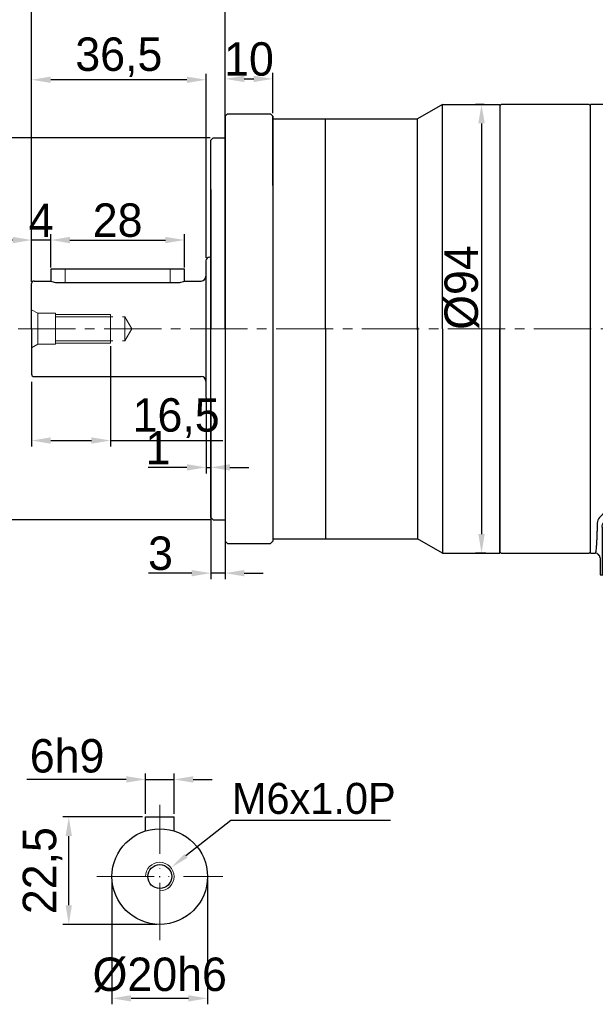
# Model space of a CAD drawing. Header units: millimetres. Extents: x 9533 to 10255, y -112 to 398.
# Tile 7 of 11: x 9774 to 9894, y 75 to 281. Entities that reach past the tile are written whole.
import ezdxf

# ---------------------------------------------------------------- set-up
doc = ezdxf.new("R2010")
doc.units = ezdxf.units.MM
doc.header["$PDSIZE"] = -5
doc.linetypes.add('ACAD_ISO10W100', pattern=[18, 12, -3, 0, -3])
doc.linetypes.add('点画线', pattern=[18, 12, -2, 2, -2])
doc.layers.get('0').update_dxf_attribs({"lineweight": 18})
doc.layers.get('Defpoints').update_dxf_attribs({"lineweight": 18})
for name, color, linetype, lineweight in [('7中心线层', 7, '点画线', 18), ('中心线层', 7, 'ACAD_ISO10W100', 0), ('尺寸线层', 3, 'Continuous', 18), ('标注线', 7, 'Continuous', 18), ('粗实线', 7, 'Continuous', 40), ('细实线', 7, 'Continuous', 18)]:
    doc.layers.add(name, color=color, linetype=linetype, lineweight=lineweight)
doc.styles.add('工程字', font='txt')
doc.dimstyles.new('DIMSTYLE_17', dxfattribs={"dimtxt": 8, "dimasz": 12, "dimexe": 0.18, "dimexo": 0.0625, "dimgap": 0.09, "dimtad": 1, "dimtih": 1, "dimtoh": 1, "dimdec": 3, "dimdsep": 46, "dimtxsty": 'Standard', "dimblk": '_CAXARROW', "dimcen": 0.09, "dimdle": 24, "dimadec": 0, "dimazin": 0, "dimtfac": 0.7, "dimtdec": 3, "dimtofl": 0, "dimtmove": 0, "dimatfit": 3, "dimfxl": 1, "dimtolj": 1, "dimarcsym": 0})
doc.dimstyles.new('ISO-25', dxfattribs={"dimtxt": 7, "dimasz": 4, "dimexe": 1.25, "dimexo": 0.625, "dimtad": 1, "dimtxsty": '工程字', "dimcen": 2, "dimdle": 8, "dimadec": 0, "dimazin": 0, "dimtfac": 1, "dimtmove": 0, "dimatfit": 3, "dimfxl": 1, "dimarcsym": 0})

# ---------------------------------------------------------------- blocks, each defined once
blk = doc.blocks.new('*D83')
at = {"layer": 'Defpoints', "color": 0}
for p in [(9776.42, 328.56), (9776.42, 225.88), (9985.42, 188.84)]:
    blk.add_point(p, dxfattribs=at)
at = {"layer": '尺寸线层', "color": 0, "lineweight": -2}
for p, q in [((9776.42, 226.5), (9776.42, 329.81)), ((9981.42, 328.56), (9780.42, 328.56)), ((9985.42, 189.47), (9985.42, 329.81))]:
    blk.add_line(p, q, dxfattribs=at)
at = {"layer": '尺寸线层', "color": 0}
for points in [[(9780.42, 329.23), (9780.42, 327.9), (9776.42, 328.56)], [(9981.42, 327.9), (9981.42, 329.23), (9985.42, 328.56)]]:
    blk.add_solid(points, dxfattribs=at)
at = {"layer": '尺寸线层', "color": 0, "insert": (9880.92, 332.69), "char_height": 7, "attachment_point": 5, "style": '工程字'}
blk.add_mtext('209', dxfattribs=at)
blk = doc.blocks.new('*D87')
at = {"layer": 'Defpoints', "color": 0}
for p in [(9985.42, 308.24), (9985.42, 279.76), (9816.92, 259.74)]:
    blk.add_point(p, dxfattribs=at)
at = {"layer": '尺寸线层', "color": 0, "lineweight": -2}
for p, q in [((9816.92, 260.37), (9816.92, 309.49)), ((9985.42, 280.38), (9985.42, 309.49)), ((9820.92, 308.24), (9981.42, 308.24))]:
    blk.add_line(p, q, dxfattribs=at)
at = {"layer": '尺寸线层', "color": 0}
for points in [[(9820.92, 308.91), (9820.92, 307.58), (9816.92, 308.24)], [(9981.42, 307.58), (9981.42, 308.91), (9985.42, 308.24)]]:
    blk.add_solid(points, dxfattribs=at)
at = {"layer": '尺寸线层', "color": 0, "insert": (9896.06, 312.95), "char_height": 7, "attachment_point": 5, "style": '工程字'}
blk.add_mtext('168,5', dxfattribs=at)
blk = doc.blocks.new('*D88')
at = {"layer": 'Defpoints', "color": 0}
for p in [(9776.42, 235.23), (9780.42, 230.38), (9776.42, 225.88)]:
    blk.add_point(p, dxfattribs=at)
at = {"layer": '尺寸线层', "color": 0, "lineweight": -2}
for p, q in [((9772.42, 235.23), (9768.42, 235.23)), ((9776.42, 226.5), (9776.42, 236.48)), ((9780.42, 235.23), (9776.42, 235.23)), ((9780.42, 231), (9780.42, 236.48)), ((9784.42, 235.23), (9788.42, 235.23))]:
    blk.add_line(p, q, dxfattribs=at)
at = {"layer": '尺寸线层', "color": 0}
for points in [[(9772.42, 234.56), (9772.42, 235.89), (9776.42, 235.23)], [(9784.42, 235.89), (9784.42, 234.56), (9780.42, 235.23)]]:
    blk.add_solid(points, dxfattribs=at)
at = {"layer": '尺寸线层', "color": 0, "insert": (9778.42, 239.35), "char_height": 7, "attachment_point": 5, "style": '工程字'}
blk.add_mtext('4', dxfattribs=at)
blk = doc.blocks.new('*D89')
at = {"layer": 'Defpoints', "color": 0}
for p in [(9808.42, 235.23), (9780.42, 228.88), (9808.42, 228.88)]:
    blk.add_point(p, dxfattribs=at)
at = {"layer": '尺寸线层', "color": 0, "lineweight": -2}
for p, q in [((9780.42, 229.5), (9780.42, 236.48)), ((9784.42, 235.23), (9804.42, 235.23)), ((9808.42, 229.5), (9808.42, 236.48))]:
    blk.add_line(p, q, dxfattribs=at)
at = {"layer": '尺寸线层', "color": 0}
for points in [[(9784.42, 235.89), (9784.42, 234.56), (9780.42, 235.23)], [(9804.42, 234.56), (9804.42, 235.89), (9808.42, 235.23)]]:
    blk.add_solid(points, dxfattribs=at)
at = {"layer": '尺寸线层', "color": 0, "insert": (9794.42, 239.35), "char_height": 7, "attachment_point": 5, "style": '工程字'}
blk.add_mtext('28', dxfattribs=at)
blk = doc.blocks.new('*D90')
at = {"layer": 'Defpoints', "color": 0}
for p in [(9814.42, 256.64), (9758.17, 176.64), (9814.42, 176.64)]:
    blk.add_point(p, dxfattribs=at)
at = {"layer": '尺寸线层', "color": 0, "lineweight": -2}
for p, q in [((9813.79, 256.64), (9756.92, 256.64)), ((9758.17, 252.64), (9758.17, 180.64)), ((9813.79, 176.64), (9756.92, 176.64))]:
    blk.add_line(p, q, dxfattribs=at)
at = {"layer": '尺寸线层', "color": 0}
for points in [[(9758.83, 252.64), (9757.5, 252.64), (9758.17, 256.64)], [(9757.5, 180.64), (9758.83, 180.64), (9758.17, 176.64)]]:
    blk.add_solid(points, dxfattribs=at)
at = {"layer": '尺寸线层', "color": 0, "insert": (9754.04, 216.64), "char_height": 7, "attachment_point": 5, "rotation": 90, "style": '工程字'}
blk.add_mtext('%%C80h7', dxfattribs=at)
blk = doc.blocks.new('*D91')
at = {"layer": 'Defpoints', "color": 0}
for p in [(9813.92, 187.44), (9816.92, 172.64), (9813.92, 165.47)]:
    blk.add_point(p, dxfattribs=at)
at = {"layer": '尺寸线层', "color": 0, "lineweight": -2}
for p, q in [((9813.92, 186.82), (9813.92, 164.22)), ((9816.92, 172.02), (9816.92, 164.22)), ((9809.92, 165.47), (9800.87, 165.47)), ((9816.92, 165.47), (9813.92, 165.47)), ((9820.92, 165.47), (9824.92, 165.47))]:
    blk.add_line(p, q, dxfattribs=at)
at = {"layer": '尺寸线层', "color": 0}
for points in [[(9809.92, 164.8), (9809.92, 166.13), (9813.92, 165.47)], [(9820.92, 166.13), (9820.92, 164.8), (9816.92, 165.47)]]:
    blk.add_solid(points, dxfattribs=at)
at = {"layer": '尺寸线层', "color": 0, "insert": (9803.39, 169.59), "char_height": 7, "attachment_point": 5, "style": '工程字'}
blk.add_mtext('3', dxfattribs=at)
blk = doc.blocks.new('*D92')
at = {"layer": 'Defpoints', "color": 0}
for p in [(9776.42, 287.48), (9816.92, 259.74), (9776.42, 228.64)]:
    blk.add_point(p, dxfattribs=at)
at = {"layer": '尺寸线层', "color": 0, "lineweight": -2}
for p, q in [((9776.42, 229.27), (9776.42, 288.73)), ((9816.92, 260.37), (9816.92, 288.73)), ((9812.92, 287.48), (9780.42, 287.48))]:
    blk.add_line(p, q, dxfattribs=at)
at = {"layer": '尺寸线层', "color": 0}
for points in [[(9780.42, 288.15), (9780.42, 286.81), (9776.42, 287.48)], [(9812.92, 286.81), (9812.92, 288.15), (9816.92, 287.48)]]:
    blk.add_solid(points, dxfattribs=at)
at = {"layer": '尺寸线层', "color": 0, "insert": (9796.67, 292.19), "char_height": 7, "attachment_point": 5, "style": '工程字'}
blk.add_mtext('40,5', dxfattribs=at)
blk = doc.blocks.new('*D93')
at = {"layer": 'Defpoints', "color": 0}
for p in [(9776.42, 268.79), (9812.92, 230.84), (9776.42, 228.64)]:
    blk.add_point(p, dxfattribs=at)
at = {"layer": '尺寸线层', "color": 0, "lineweight": -2}
for p, q in [((9776.42, 229.27), (9776.42, 270.04)), ((9808.92, 268.79), (9780.42, 268.79)), ((9812.92, 231.47), (9812.92, 270.04))]:
    blk.add_line(p, q, dxfattribs=at)
at = {"layer": '尺寸线层', "color": 0}
for points in [[(9780.42, 269.45), (9780.42, 268.12), (9776.42, 268.79)], [(9808.92, 268.12), (9808.92, 269.45), (9812.92, 268.79)]]:
    blk.add_solid(points, dxfattribs=at)
at = {"layer": '尺寸线层', "color": 0, "insert": (9794.67, 273.5), "char_height": 7, "attachment_point": 5, "style": '工程字'}
blk.add_mtext('36,5', dxfattribs=at)
blk = doc.blocks.new('*D96')
at = {"layer": 'Defpoints', "color": 0}
for p in [(9871.78, 263.64), (9870.6, 169.64), (9872.12, 169.64)]:
    blk.add_point(p, dxfattribs=at)
at = {"layer": '尺寸线层', "color": 0, "lineweight": -2}
for p, q in [((9871.15, 263.64), (9869.35, 263.64)), ((9870.6, 259.64), (9870.6, 173.64)), ((9871.49, 169.64), (9869.35, 169.64))]:
    blk.add_line(p, q, dxfattribs=at)
at = {"layer": '尺寸线层', "color": 0}
for points in [[(9871.27, 259.64), (9869.93, 259.64), (9870.6, 263.64)], [(9869.93, 173.64), (9871.27, 173.64), (9870.6, 169.64)]]:
    blk.add_solid(points, dxfattribs=at)
at = {"layer": '尺寸线层', "color": 0, "insert": (9866.48, 225.28), "char_height": 7, "attachment_point": 5, "rotation": 90, "style": '工程字'}
blk.add_mtext('%%c94{}{{\\H0.7x;}{}}', dxfattribs=at)
blk = doc.blocks.new('*D102')
at = {"layer": 'Defpoints', "color": 0}
for p in [(9826.92, 268.98), (9816.92, 261.14), (9826.92, 261.14)]:
    blk.add_point(p, dxfattribs=at)
at = {"layer": '尺寸线层', "color": 0, "lineweight": -2}
for p, q in [((9816.92, 261.77), (9816.92, 270.23)), ((9826.92, 261.77), (9826.92, 270.23)), ((9820.92, 268.98), (9822.92, 268.98))]:
    blk.add_line(p, q, dxfattribs=at)
at = {"layer": '尺寸线层', "color": 0}
for points in [[(9820.92, 269.64), (9820.92, 268.31), (9816.92, 268.98)], [(9822.92, 268.31), (9822.92, 269.64), (9826.92, 268.98)]]:
    blk.add_solid(points, dxfattribs=at)
at = {"layer": '尺寸线层', "color": 0, "insert": (9821.92, 273.1), "char_height": 7, "attachment_point": 5, "style": '工程字'}
blk.add_mtext('10', dxfattribs=at)
blk = doc.blocks.new('*D103')
at = {"layer": 'Defpoints', "color": 0}
for p in [(9792.92, 213.64), (9776.42, 206.14), (9792.92, 193.24)]:
    blk.add_point(p, dxfattribs=at)
at = {"layer": '尺寸线层', "color": 0, "lineweight": -2}
for p, q in [((9792.92, 213.02), (9792.92, 191.99)), ((9776.42, 205.52), (9776.42, 191.99)), ((9780.42, 193.24), (9788.92, 193.24)), ((9792.92, 193.24), (9816.43, 193.24))]:
    blk.add_line(p, q, dxfattribs=at)
at = {"layer": '尺寸线层', "color": 0}
for points in [[(9780.42, 193.91), (9780.42, 192.57), (9776.42, 193.24)], [(9788.92, 192.57), (9788.92, 193.91), (9792.92, 193.24)]]:
    blk.add_solid(points, dxfattribs=at)
at = {"layer": '尺寸线层', "color": 0, "insert": (9806.67, 197.95), "char_height": 7, "attachment_point": 5, "style": '工程字'}
blk.add_mtext('16,5', dxfattribs=at)
blk = doc.blocks.new('*D104')
at = {"layer": 'Defpoints', "color": 0}
for p in [(9812.92, 202.44), (9813.92, 202.04), (9813.92, 187.62)]:
    blk.add_point(p, dxfattribs=at)
at = {"layer": '尺寸线层', "color": 0, "lineweight": -2}
for p, q in [((9812.92, 201.82), (9812.92, 186.37)), ((9813.92, 201.42), (9813.92, 186.37)), ((9808.92, 187.62), (9800.81, 187.62)), ((9812.92, 187.62), (9813.92, 187.62)), ((9817.92, 187.62), (9821.92, 187.62))]:
    blk.add_line(p, q, dxfattribs=at)
at = {"layer": '尺寸线层', "color": 0}
for points in [[(9808.92, 186.95), (9808.92, 188.29), (9812.92, 187.62)], [(9817.92, 188.29), (9817.92, 186.95), (9813.92, 187.62)]]:
    blk.add_solid(points, dxfattribs=at)
at = {"layer": '尺寸线层', "color": 0, "insert": (9802.86, 191.74), "char_height": 7, "attachment_point": 5, "style": '工程字'}
blk.add_mtext('1', dxfattribs=at)
blk = doc.blocks.new('*D105')
at = {"layer": 'Defpoints', "color": 0}
for p in [(9793.24, 101.92), (9813.24, 101.92), (9813.24, 76.43)]:
    blk.add_point(p, dxfattribs=at)
at = {"layer": '尺寸线层', "color": 0, "lineweight": -2}
for p, q in [((9793.24, 101.3), (9793.24, 75.18)), ((9813.24, 101.3), (9813.24, 75.18)), ((9797.24, 76.43), (9809.24, 76.43))]:
    blk.add_line(p, q, dxfattribs=at)
at = {"layer": '尺寸线层', "color": 0}
for points in [[(9797.24, 77.09), (9797.24, 75.76), (9793.24, 76.43)], [(9809.24, 75.76), (9809.24, 77.09), (9813.24, 76.43)]]:
    blk.add_solid(points, dxfattribs=at)
at = {"layer": '尺寸线层', "color": 0, "insert": (9803.24, 81.33), "char_height": 7, "attachment_point": 5, "style": '工程字'}
blk.add_mtext('%%C20h6', dxfattribs=at)
blk = doc.blocks.new('*D106')
at = {"layer": 'Defpoints', "color": 0}
for p in [(9784.19, 114.42), (9800.24, 114.42), (9803.24, 91.92)]:
    blk.add_point(p, dxfattribs=at)
at = {"layer": '尺寸线层', "color": 0, "lineweight": -2}
for p, q in [((9799.61, 114.42), (9782.94, 114.42)), ((9784.19, 95.92), (9784.19, 110.42)), ((9802.61, 91.92), (9782.94, 91.92))]:
    blk.add_line(p, q, dxfattribs=at)
at = {"layer": '尺寸线层', "color": 0}
for points in [[(9784.86, 110.42), (9783.53, 110.42), (9784.19, 114.42)], [(9783.53, 95.92), (9784.86, 95.92), (9784.19, 91.92)]]:
    blk.add_solid(points, dxfattribs=at)
at = {"layer": '尺寸线层', "color": 0, "insert": (9778.71, 103.17), "char_height": 7, "attachment_point": 5, "rotation": 90, "style": '工程字'}
blk.add_mtext('22,5', dxfattribs=at)
blk = doc.blocks.new('*D107')
at = {"layer": 'Defpoints', "color": 0}
for p in [(9806.24, 122.27), (9800.24, 114.42), (9806.24, 114.42)]:
    blk.add_point(p, dxfattribs=at)
at = {"layer": '尺寸线层', "color": 0, "lineweight": -2}
for p, q in [((9796.24, 122.27), (9775.44, 122.27)), ((9800.24, 115.05), (9800.24, 123.52)), ((9800.24, 122.27), (9806.24, 122.27)), ((9806.24, 115.05), (9806.24, 123.52)), ((9810.24, 122.27), (9814.24, 122.27))]:
    blk.add_line(p, q, dxfattribs=at)
at = {"layer": '尺寸线层', "color": 0}
for points in [[(9796.24, 121.6), (9796.24, 122.94), (9800.24, 122.27)], [(9810.24, 122.94), (9810.24, 121.6), (9806.24, 122.27)]]:
    blk.add_solid(points, dxfattribs=at)
at = {"layer": '尺寸线层', "color": 0, "insert": (9783.84, 127.17), "char_height": 7, "attachment_point": 5, "style": '工程字'}
blk.add_mtext('6h9', dxfattribs=at)
blk = doc.blocks.new('_CAXARROW')
blk.add_hatch(color=0).paths.add_polyline_path([(0, 0), (-1, 0.125), (-1, -0.125)], flags=0)
blk = doc.blocks.new('*D108')
at = {"layer": 'Defpoints', "color": 0}
for p in [(9805.59, 103.78), (9800.88, 100.06)]:
    blk.add_point(p, dxfattribs=at)
at = {"layer": '尺寸线层', "color": 0, "linetype": 'ByBlock', "lineweight": -2}
for p, q in [((9818.14, 113.7), (9808.73, 106.26)), ((9851.54, 113.7), (9818.14, 113.7)), ((9803.15, 101.92), (9803.33, 101.92)), ((9803.24, 101.83), (9803.24, 102.01))]:
    blk.add_line(p, q, dxfattribs=at)
at = {"layer": '尺寸线层', "color": 0, "lineweight": -2, "xscale": 4, "yscale": 4, "zscale": 4, "rotation": 218.3101523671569}
blk.add_blockref('_CAXARROW', (9805.59, 103.78), dxfattribs=at)
at = {"layer": '尺寸线层', "color": 0, "insert": (9835.49, 118.25), "char_height": 6.5, "attachment_point": 5, "style": '工程字'}
blk.add_mtext('\\A1;\\A1;M6x1.0P', dxfattribs=at)
blk = doc.blocks.new('_FILLED')
at = {"linetype": 'ByBlock'}
blk.add_hatch(color=0, dxfattribs=at).paths.add_polyline_path([(0, 0), (-1, 0.133), (-1, -0.133)], flags=0)
blk = doc.blocks.new('*D120')
at = {"layer": 'Defpoints', "color": 0}
for p in [(9940.42, 287.64), (9816.92, 256.64), (9940.42, 216.64)]:
    blk.add_point(p, dxfattribs=at)
at = {"layer": '尺寸线层', "color": 0, "lineweight": -2}
for p, q in [((9816.92, 257.27), (9816.92, 288.89)), ((9940.42, 217.27), (9940.42, 288.89)), ((9820.92, 287.64), (9936.42, 287.64))]:
    blk.add_line(p, q, dxfattribs=at)
at = {"layer": '尺寸线层', "color": 0}
for points in [[(9820.92, 288.31), (9820.92, 286.97), (9816.92, 287.64)], [(9936.42, 286.97), (9936.42, 288.31), (9940.42, 287.64)]]:
    blk.add_solid(points, dxfattribs=at)
at = {"layer": '尺寸线层', "color": 0, "insert": (9878.67, 292.35), "char_height": 7, "attachment_point": 5, "style": '工程字'}
blk.add_mtext('123,5', dxfattribs=at)
blk = doc.blocks.new('90L1')
at = {"color": 7, "linetype": 'Continuous', "lineweight": 30}
for p, q in [((40.05, 94), (0, 94)), ((0, 0), (0, 94)), ((41, 79), (41, 83.5)), ((41.98, 77.97), (41.63, 78.08)), ((47, 78), (42, 78)), ((78, 21.2), (78, 47)), ((78.08, 20.82), (77.97, 21.17)), ((78.08, 20.82), (77.97, 21.17)), ((91, 20.2), (79, 20.2)), ((92, 19.2), (92, -4.5)), ((0, 0), (1, 0)), ((2, -1), (2, -4.5)), ((2, -4.5), (2.42, -4.5)), ((2.42, -4.5), (2.82, -4.5)), ((22.31, -4.5), (2.82, -4.5)), ((22.31, -4.5), (23.76, -4.5)), ((70.24, -4.5), (23.76, -4.5)), ((70.24, -4.5), (71.69, -4.5)), ((91.18, -4.5), (71.69, -4.5)), ((91.18, -4.5), (91.58, -4.5)), ((92, -4.5), (91.58, -4.5))]:
    blk.add_line(p, q, dxfattribs=at)
at = {"color": 7, "linetype": 'Continuous', "lineweight": 25}
for p, q in [((42, 78), (41.98, 77.95)), ((41.98, 77.95), (42, 78)), ((40.44, 30.06), (40.44, 47)), ((23.76, -4.5), (23.76, 33.03)), ((39.23, 32.96), (40.23, 32.96)), ((40.23, 32.96), (40.23, 21.43)), ((22.25, -4.5), (22.25, 30.71)), ((41.44, 28.67), (47, 28.67)), ((40.44, 21.64), (40.44, 22.69)), ((47, 24.08), (41.44, 24.08)), ((40.23, 21.43), (40.44, 21.64)), ((77.95, 21.18), (78, 21.2)), ((78, 21.2), (77.95, 21.18)), ((42.44, 19.64), (42.23, 19.43)), ((42.23, 19.43), (70.24, 19.43)), ((47, 19.64), (42.44, 19.64)), ((70.24, 18.43), (70.24, 19.43)), ((90.58, 19.78), (91, 20.2)), ((92, 19.2), (91.58, 18.78)), ((91.58, -4.5), (91.58, 18.78)), ((70.24, 18.43), (70.24, -4.5)), ((71.69, -4.5), (71.69, 18.43)), ((2.42, 5.46), (2.42, -4.5)), ((1.03, 0.06), (1, 0))]:
    blk.add_line(p, q, dxfattribs=at)
at = {"color": 7, "linetype": 'Continuous', "lineweight": 25, "flags": 128}
blk.add_lwpolyline([(71.69, 18.43), (71.68, 18.63), (71.65, 18.81), (71.61, 18.98), (71.55, 19.14), (71.47, 19.26), (71.39, 19.35), (71.3, 19.41), (71.21, 19.43)], dxfattribs=at)
at = {"color": 7, "linetype": 'Continuous', "lineweight": 30}
blk.add_arc((47, 47), 31, 0, 90, dxfattribs=at)
at = {"color": 7, "linetype": 'Continuous', "lineweight": 25}
blk.add_arc((90.58, 18.78), 1, 0.0204, 89.9796, dxfattribs=at)
at = {"color": 7, "linetype": 'Continuous', "lineweight": 30}
for centre, major_axis, ratio, start_param, end_param in [((41, 88.25), (0, 4.75), 0.017455, 0, 3.141593), ((91, 19.2), (-0.707, -0.707), 0.999695, 2.356347, 3.926839)]:
    blk.add_ellipse(centre, major_axis=major_axis, ratio=ratio, start_param=start_param, end_param=end_param, dxfattribs=at)
at = {"color": 7, "linetype": 'Continuous', "lineweight": 25}
for centre, major_axis, start_param, end_param in [((41, 47), (0, 32), 0.000545, 1.570796), ((40.38, 26.38), (0, 5.25), 3.934749, 5.490029), ((47, 20.2), (32, 0), 4.712389, 6.28264), ((70.24, 19.46), (2, 0), 4.712389, 5.217749), ((88.58, 19.78), (2, 0), 5.760077, 6.265732)]:
    blk.add_ellipse(centre, major_axis=major_axis, ratio=0.017455, start_param=start_param, end_param=end_param, dxfattribs=at)
for centre in [(40.38, 67.62), (40.38, 26.38)]:
    blk.add_ellipse(centre, major_axis=(0, 4.75), ratio=0.017455, dxfattribs=at)
at = {"color": 7, "linetype": 'Continuous', "lineweight": 30}
for points, knots in [([(41, 93), (41, 93.03), (41, 93.1), (40.98, 93.21), (40.95, 93.31), (40.91, 93.42), (40.86, 93.52), (40.79, 93.62), (40.69, 93.73), (40.55, 93.84), (40.37, 93.93), (40.19, 93.99), (40.06, 94), (40, 94)], [0, 0, 0, 0, 0.065024, 0.132693, 0.202769, 0.274936, 0.348809, 0.423936, 0.499817, 0.631217, 0.759894, 0.883437, 1, 1, 1, 1]), ([(41, 79), (41, 78.97), (41, 78.91), (41.02, 78.81), (41.04, 78.72), (41.07, 78.63), (41.11, 78.54), (41.16, 78.45), (41.22, 78.37), (41.32, 78.26), (41.55, 78.07), (41.81, 78.03), (42, 78)], [0, 0, 0, 0, 0.058338, 0.118419, 0.180044, 0.242977, 0.306946, 0.371648, 0.436761, 0.501948, 0.646519, 1, 1, 1, 1]), ([(78, 21.2), (78, 21.16), (78, 21.1), (78.02, 21), (78.04, 20.91), (78.07, 20.83), (78.1, 20.76), (78.13, 20.7), (78.17, 20.64), (78.2, 20.6), (78.23, 20.56), (78.25, 20.53), (78.27, 20.51), (78.28, 20.5), (78.34, 20.44), (78.45, 20.36), (78.62, 20.26), (78.81, 20.21), (78.94, 20.2), (79, 20.2)], [0, 0, 0, 0, 0.064862, 0.126982, 0.185674, 0.240346, 0.290512, 0.335791, 0.3759, 0.41064, 0.439882, 0.463548, 0.481595, 0.494004, 0.500769, 0.630342, 0.758307, 0.882197, 1, 1, 1, 1]), ([(2, -1), (2, -0.88), (1.98, -0.75), (1.88, -0.51), (1.8, -0.39), (1.61, -0.2), (1.49, -0.12), (1.24, -0.02), (1.12, 0), (1, 0)], [0, 0, 0, 0, 0.25, 0.25, 0.5, 0.5, 0.75, 0.75, 1, 1, 1, 1])]:
    blk.add_open_spline(points, degree=3, knots=knots, dxfattribs=at)
at = {"color": 7, "linetype": 'Continuous', "lineweight": 25}
for points, knots in [([(41, 93), (41, 93), (40.99, 93), (40.98, 92.98), (40.97, 92.96), (40.95, 92.93), (40.94, 92.88), (40.93, 92.83), (40.92, 92.77), (40.9, 92.62), (40.86, 92.34), (40.82, 91.8), (40.77, 91.11), (40.71, 90), (40.64, 88.25), (40.56, 85.59), (40.48, 82.41), (40.42, 78.76), (40.36, 74.68), (40.3, 70.24), (40.26, 65.48), (40.23, 60.47), (40.21, 55.28), (40.2, 50.86), (40.2, 47.31), (40.2, 44.65), (40.2, 41.99), (40.21, 39.79), (40.21, 38.04), (40.22, 36.74), (40.22, 35.44), (40.23, 34.59), (40.23, 34.16)], [0, 0, 0, 0, 0.007821, 0.015638, 0.023451, 0.031263, 0.039075, 0.046889, 0.054707, 0.062529, 0.093786, 0.12505, 0.156307, 0.18757, 0.250063, 0.312555, 0.375047, 0.437537, 0.500026, 0.562514, 0.625001, 0.687488, 0.749973, 0.812459, 0.843711, 0.87497, 0.906222, 0.937482, 0.953116, 0.968739, 0.984363, 1, 1, 1, 1]), ([(23.76, 33.81), (23.38, 33.81), (23.04, 33.68), (22.48, 33.37), (22.25, 33.17), (21.62, 32.57), (21.3, 32.13), (21.01, 31.69)], [0, 0, 0, 0, 0.25, 0.25, 0.5, 0.5, 1, 1, 1, 1]), ([(22.31, 30.82), (22.46, 31.28), (22.64, 31.74), (22.97, 32.37), (23.09, 32.57), (23.39, 32.9), (23.56, 33.03), (23.76, 33.03)], [0, 0, 0, 0, 0.5, 0.5, 0.75, 0.75, 1, 1, 1, 1]), ([(39.23, 33.88), (39.35, 33.88), (39.47, 33.89), (39.72, 33.91), (39.83, 33.94), (40.03, 33.99), (40.1, 34.02), (40.2, 34.09), (40.23, 34.13), (40.23, 34.16)], [0, 0, 0, 0, 0.25, 0.25, 0.5, 0.5, 0.75, 0.75, 1, 1, 1, 1]), ([(39.23, 32.96), (39.23, 33.02), (39.23, 33.14), (39.23, 33.33), (39.23, 33.52), (39.23, 33.7), (39.23, 33.82), (39.23, 33.88)], [0, 0, 0, 0, 0.201426, 0.402464, 0.602785, 0.802068, 1, 1, 1, 1]), ([(21.01, 31.69), (19.4, 29.24), (17.71, 26.95), (14.33, 22.51), (12.64, 20.38), (9.35, 16.27), (7.74, 14.29), (4.71, 10.66), (3.27, 8.98), (1.89, 7.48)], [0, 0, 0, 0, 0.25, 0.25, 0.5, 0.5, 0.75, 0.75, 1, 1, 1, 1]), ([(2.82, 6.57), (4.17, 8.11), (5.66, 9.74), (8.85, 13.26), (10.55, 15.16), (13.99, 19.19), (15.73, 21.32), (19.12, 25.84), (20.78, 28.23), (22.31, 30.82)], [0, 0, 0, 0, 0.25, 0.25, 0.5, 0.5, 0.75, 0.75, 1, 1, 1, 1]), ([(41.44, 28.67), (41.42, 28.67), (41.37, 28.67), (41.31, 28.68), (41.24, 28.71), (41.17, 28.74), (41.11, 28.78), (41.04, 28.83), (40.94, 28.92), (40.82, 29.06), (40.69, 29.26), (40.58, 29.46), (40.51, 29.67), (40.45, 29.87), (40.45, 30), (40.44, 30.06)], [0, 0, 0, 0, 0.031385, 0.063308, 0.096426, 0.131328, 0.168518, 0.208413, 0.251353, 0.369451, 0.501179, 0.624667, 0.75058, 0.877516, 1, 1, 1, 1]), ([(47, 28.67), (47.13, 28.67), (47.39, 28.66), (47.78, 28.65), (48.16, 28.63), (48.53, 28.59), (48.89, 28.55), (49.24, 28.5), (49.58, 28.43), (49.91, 28.36), (50.41, 28.24), (51.04, 28.03), (51.68, 27.72), (52.15, 27.4), (52.45, 27.09), (52.64, 26.75), (52.7, 26.42), (52.67, 26.13), (52.57, 25.87), (52.39, 25.61), (52.12, 25.34), (51.69, 25.03), (51.06, 24.72), (50.34, 24.49), (49.66, 24.33), (49.03, 24.22), (48.38, 24.14), (47.7, 24.09), (47.24, 24.09), (47, 24.08)], [0, 0, 0, 0, 0.029948, 0.05926, 0.087957, 0.116057, 0.143584, 0.170561, 0.197012, 0.222964, 0.248444, 0.315224, 0.373054, 0.411611, 0.444247, 0.472615, 0.499182, 0.518635, 0.538874, 0.561049, 0.591087, 0.625231, 0.683254, 0.750424, 0.796795, 0.844791, 0.894568, 0.946263, 1, 1, 1, 1]), ([(40.44, 22.69), (40.44, 22.72), (40.45, 22.78), (40.46, 22.88), (40.48, 22.98), (40.52, 23.12), (40.58, 23.29), (40.69, 23.49), (40.82, 23.69), (40.96, 23.85), (41.09, 23.96), (41.2, 24.03), (41.32, 24.08), (41.4, 24.08), (41.44, 24.08)], [0, 0, 0, 0, 0.060844, 0.122585, 0.185436, 0.249599, 0.375421, 0.498985, 0.630237, 0.748857, 0.821983, 0.886548, 0.944856, 1, 1, 1, 1]), ([(40.23, 21.43), (40.23, 21.38), (40.23, 21.29), (40.25, 21.14), (40.28, 21), (40.31, 20.87), (40.36, 20.73), (40.41, 20.6), (40.47, 20.47), (40.55, 20.35), (40.63, 20.23), (40.72, 20.12), (40.82, 20.01), (40.92, 19.92), (41.03, 19.83), (41.15, 19.75), (41.27, 19.67), (41.4, 19.61), (41.53, 19.55), (41.67, 19.51), (41.81, 19.47), (41.95, 19.45), (42.09, 19.43), (42.18, 19.43), (42.23, 19.43)], [0, 0, 0, 0, 0.045464, 0.090925, 0.136383, 0.18184, 0.227295, 0.272748, 0.3182, 0.363651, 0.409101, 0.454551, 0.5, 0.545449, 0.590899, 0.636349, 0.6818, 0.727252, 0.772705, 0.81816, 0.863617, 0.909075, 0.954536, 1, 1, 1, 1]), ([(42.44, 19.64), (42.18, 19.64), (41.92, 19.69), (41.43, 19.89), (41.21, 20.04), (40.84, 20.41), (40.69, 20.63), (40.49, 21.12), (40.44, 21.38), (40.44, 21.64)], [0, 0, 0, 0, 0.25, 0.25, 0.5, 0.5, 0.75, 0.75, 1, 1, 1, 1]), ([(71.21, 19.43), (71.4, 19.44), (71.8, 19.44), (72.38, 19.45), (72.97, 19.45), (73.54, 19.46), (74.11, 19.46), (74.68, 19.47), (75.24, 19.48), (75.8, 19.48), (76.35, 19.49), (77.63, 19.51), (79.57, 19.53), (82.07, 19.57), (84.4, 19.62), (86.14, 19.65), (87.36, 19.68), (88.15, 19.7), (88.9, 19.72), (89.63, 19.74), (90.08, 19.75), (90.31, 19.76)], [0, 0, 0, 0, 0.025027, 0.050037, 0.075033, 0.10002, 0.125003, 0.149986, 0.174975, 0.199973, 0.224986, 0.250017, 0.374994, 0.499993, 0.624972, 0.749974, 0.800012, 0.849997, 0.899966, 0.949954, 1, 1, 1, 1])]:
    blk.add_open_spline(points, degree=3, knots=knots, dxfattribs=at)
for points in [[(39.23, 33.88), (34.07, 33.84), (28.92, 33.81), (23.76, 33.81)], [(23.76, 33.03), (23.76, 33.3), (23.76, 33.56), (23.76, 33.81)], [(23.76, 33.03), (28.92, 33.03), (34.08, 33), (39.23, 32.96)], [(40.23, 34.16), (40.23, 33.77), (40.23, 33.36), (40.23, 32.96)], [(1.89, 7.48), (1.56, 7.11), (1.43, 6.71), (1.42, 6.32)], [(2.42, 5.46), (2.43, 5.86), (2.58, 6.2), (2.82, 6.57)]]:
    blk.add_open_spline(points, degree=3, dxfattribs=at)
at = {"linetype": 'Continuous', "lineweight": 25}
blk.add_open_spline([(1.42, 6.32), (1.41, 5.97), (1.38, 5.21), (1.34, 4.14), (1.3, 3.09), (1.25, 2.12), (1.19, 1.25), (1.13, 0.57), (1.08, 0.14), (1.04, 0.08), (1.03, 0.06)], degree=3, knots=[0, 0, 0, 0, 0.094814, 0.200492, 0.317033, 0.444435, 0.582698, 0.731821, 0.891802, 1, 1, 1, 1], dxfattribs=at)

msp = doc.modelspace()

# ---------------------------------------------------------------- linework, layer by layer
at = {"layer": '7中心线层'}
for p, q in [((9783.4162, 229.1444), (9783.4162, 226.3628)), ((9805.4162, 226.3628), (9805.4162, 229.1444)), ((9776.4162, 220.6444), (9777.7152, 219.8944)), ((9776.4162, 220.6444), (9776.4162, 212.6444)), ((9777.7152, 219.8944), (9777.7152, 216.6444)), ((9777.7152, 219.8944), (9781.4162, 219.8944)), ((9781.4162, 219.8944), (9781.4162, 216.6444)), ((9781.4162, 219.6444), (9792.9162, 219.6444)), ((9781.4162, 219.1444), (9795.9162, 219.1444)), ((9792.9162, 216.6444), (9792.9162, 219.6444)), ((9795.9162, 219.1444), (9795.9162, 216.6444)), ((9797.3596, 216.6444), (9795.9162, 219.1444)), ((9773.5754, 216.6444), (9940.4203, 216.6444)), ((9777.7152, 213.3944), (9777.7152, 216.6444)), ((9781.4162, 213.3944), (9781.4162, 216.6444)), ((9792.9162, 216.6444), (9792.9162, 213.6444)), ((9795.9162, 214.1444), (9795.9162, 216.6444)), ((9797.3596, 216.6444), (9795.9162, 214.1444)), ((9776.4162, 212.6444), (9777.7152, 213.3944)), ((9777.7152, 213.3944), (9781.4162, 213.3944)), ((9781.4162, 214.1444), (9795.9162, 214.1444)), ((9781.4162, 213.6444), (9792.9162, 213.6444))]:
    msp.add_line(p, q, dxfattribs=at)
at = {"layer": '中心线层', "color": 0}
for p, q in [((9803.238, 88.6085), (9803.238, 116.9247)), ((9790.0811, 101.9247), (9816.4734, 101.9247))]:
    msp.add_line(p, q, dxfattribs=at)
at = {"layer": '粗实线', "lineweight": 30}
for p, q in [((9862.4162, 263.6443), (9857.22, 260.6443)), ((9862.4162, 263.6443), (9857.6531, 260.8943)), ((9862.4162, 263.6443), (9874.4163, 263.6443)), ((9862.4162, 216.6444), (9862.4162, 263.6443)), ((9874.4163, 263.6443), (9874.4163, 216.6444)), ((9817.4163, 261.6444), (9816.9163, 261.1444)), ((9816.9163, 261.1444), (9816.9163, 172.1444)), ((9816.9163, 216.6444), (9816.9163, 260.6444)), ((9817.4163, 261.6444), (9826.4163, 261.6444)), ((9826.4163, 261.6444), (9826.9163, 261.1444)), ((9826.9163, 246.6444), (9826.9163, 261.1444)), ((9826.9163, 261.1444), (9826.9163, 172.1444)), ((9826.9163, 260.6444), (9857.22, 260.6443)), ((9837.9163, 216.6444), (9837.9163, 260.6443)), ((9857.22, 216.3944), (9857.22, 260.6444)), ((9813.9163, 256.1444), (9814.4163, 256.6444)), ((9813.9163, 242.1444), (9813.9163, 256.1444)), ((9814.4163, 256.6444), (9816.9163, 256.6444)), ((9813.9163, 245.8444), (9813.9163, 216.6444)), ((9813.9163, 177.1444), (9813.9163, 242.1444)), ((9813.7162, 231.6444), (9813.9163, 231.6444)), ((9780.4162, 229.1444), (9780.4162, 226.6444)), ((9808.4162, 229.1444), (9780.4162, 229.1444)), ((9808.4162, 226.6444), (9808.4162, 229.1444)), ((9812.9162, 230.8444), (9812.9162, 202.4444)), ((9776.4162, 216.6444), (9776.4162, 226.1444)), ((9776.9162, 226.6444), (9780.4162, 226.6444)), ((9781.4057, 226.3628), (9807.4267, 226.3628)), ((9808.4162, 226.6444), (9811.9162, 226.6444)), ((9776.4162, 216.6444), (9776.4162, 207.1444)), ((9813.9163, 187.4444), (9813.9163, 216.6444)), ((9816.9163, 216.6444), (9816.9163, 172.6444)), ((9837.9163, 216.6444), (9837.9163, 172.6444)), ((9857.22, 216.8943), (9857.22, 172.6444)), ((9862.4162, 216.6444), (9862.4162, 169.6445)), ((9874.4163, 169.6444), (9874.4163, 216.6444)), ((9776.8648, 206.6444), (9811.9162, 206.6444)), ((9813.7162, 201.6444), (9813.9163, 201.6444)), ((9813.9163, 177.1444), (9814.4163, 176.6444)), ((9814.4163, 176.6444), (9816.9163, 176.6444)), ((9817.4163, 171.6444), (9816.9163, 172.1444)), ((9817.4163, 171.6444), (9826.4163, 171.6444)), ((9826.4163, 171.6444), (9826.9163, 172.1444)), ((9826.9163, 172.6444), (9857.22, 172.6445)), ((9862.4162, 169.6444), (9857.22, 172.6445)), ((9862.4162, 169.6444), (9857.6531, 172.3944)), ((9862.4162, 169.6444), (9857.6531, 172.3944)), ((9862.4162, 169.6444), (9874.4163, 169.6444)), ((9800.238, 114.4247), (9806.238, 114.4247)), ((9800.238, 111.464), (9800.238, 114.4247)), ((9806.238, 111.464), (9806.238, 114.4247))]:
    msp.add_line(p, q, dxfattribs=at)
at = {"layer": '粗实线', "color": 0, "linetype": 'Continuous', "lineweight": 30}
for p, q in [((9874.4163, 263.6444), (9874.4163, 169.6444)), ((9874.7162, 263.6444), (9874.4163, 263.3444)), ((9893.1162, 263.6444), (9874.7162, 263.6444)), ((9893.4162, 263.3444), (9893.1162, 263.6444)), ((9893.4162, 169.6444), (9893.4162, 263.6444)), ((9874.4163, 169.9444), (9874.7162, 169.6444)), ((9874.7162, 169.6444), (9893.1162, 169.6444)), ((9893.1162, 169.6444), (9893.4162, 169.9444))]:
    msp.add_line(p, q, dxfattribs=at)
at = {"layer": '粗实线', "color": 0, "lineweight": 40}
for p, q in [((9813.9163, 231.6444), (9813.9163, 231.6444)), ((9813.9163, 231.6444), (9813.9163, 231.6444)), ((9813.9163, 201.6444), (9813.9163, 201.6444)), ((9813.9163, 201.6444), (9813.9163, 201.6444))]:
    msp.add_line(p, q, dxfattribs=at)
at = {"layer": '粗实线', "lineweight": 30}
for radius in [10, 2.5]:
    msp.add_circle((9803.238, 101.9247), radius, dxfattribs=at)
for centre, radius, start, end in [((9813.7162, 230.8444), 0.8, 90, 180), ((9811.9162, 227.6444), 1, 270, 0), ((9776.9162, 226.1444), 0.5, 90, 180), ((9781.6443, 229.081), 2.7286, 243.250934, 264.983953), ((9807.1881, 229.081), 2.7286, 275.016047, 296.749066), ((9776.9162, 207.1444), 0.5, 180, 270), ((9811.9162, 205.6444), 1, 0, 90), ((9813.7162, 202.4444), 0.8, 180, 270)]:
    msp.add_arc(centre, radius, start, end, dxfattribs=at)
at = {"layer": '细实线', "color": 0}
msp.add_arc((9803.238, 101.9247), 3, 270, 180, dxfattribs=at)

# ---------------------------------------------------------------- block references
at = {"layer": '标注线'}
msp.add_blockref('90L1', (9893.4162, 169.6444), dxfattribs=at)

# ---------------------------------------------------------------- dimensions: what is measured, and where the dimension line sits
at = {"layer": '尺寸线层'}
dim = msp.add_linear_dim(base=(9776.4162, 328.5644), p1=(9985.4162, 188.8424), p2=(9776.4162, 225.876), dimstyle='ISO-25', override={"dimtxsty": '工程字'}, dxfattribs=at)
dim.commit()
dim.dimension.update_dxf_attribs({"geometry": '*D83', "text_midpoint": (9880.9183, 328.5644), "dimtype": 160})
for base, p1, p2, picture, middle in [((9985.4203, 308.2417), (9816.9163, 259.7444), (9985.4203, 279.7564), '*D87', (9896.0623, 308.2417)), ((9776.4162, 287.4798), (9816.9163, 259.7444), (9776.4162, 228.6444), '*D92', (9796.6662, 287.4798)), ((9776.4162, 268.7851), (9812.9162, 230.8444), (9776.4162, 228.6444), '*D93', (9794.6662, 268.7851)), ((9776.4162, 235.2254), (9780.4162, 230.376), (9776.4162, 225.876), '*D88', (9778.4162, 235.2254)), ((9808.4162, 235.2254), (9780.4162, 228.876), (9808.4162, 228.876), '*D89', (9794.4162, 235.2254)), ((9813.9163, 187.6198), (9812.9162, 202.4444), (9813.9163, 202.0444), '*D104', (9802.8638, 187.6198)), ((9813.9163, 165.4663), (9816.9163, 172.6444), (9813.9163, 187.4444), '*D91', (9803.3946, 165.4663))]:
    dim = msp.add_linear_dim(base=base, p1=p1, p2=p2, dimstyle='ISO-25', dxfattribs=at)
    dim.commit()
    dim.dimension.update_dxf_attribs({"geometry": picture, "text_midpoint": middle, "dimtype": 160})
for base, p1, p2, picture, middle in [((9940.4203, 287.6396), (9816.9163, 256.6444), (9940.4203, 216.6444), '*D120', (9878.6683, 292.3512)), ((9792.9162, 193.2392), (9776.4162, 206.1444), (9792.9162, 213.6444), '*D103', (9806.6725, 197.9508))]:
    dim = msp.add_linear_dim(base=base, p1=p1, p2=p2, dimstyle='ISO-25', dxfattribs=at)
    dim.commit()
    dim.dimension.update_dxf_attribs({"geometry": picture, "text_midpoint": middle})
dim = msp.add_linear_dim(base=(9826.9163, 268.9752), p1=(9816.9163, 261.1444), p2=(9826.9163, 261.1444), dimstyle='ISO-25', override={"dimtxsty": '工程字'}, dxfattribs=at)
dim.commit()
dim.dimension.update_dxf_attribs({"geometry": '*D102', "text_midpoint": (9821.9163, 273.1002)})
dim = msp.add_linear_dim(base=(9870.6013, 169.6444), p1=(9871.7767, 263.6443), p2=(9872.1152, 169.6444), angle=90, text='%%c<>{}{{\\H0.7x;}{}}', dimstyle='ISO-25', override={"dimtxsty": '工程字'}, dxfattribs=at)
dim.commit()
dim.dimension.update_dxf_attribs({"geometry": '*D96', "text_midpoint": (9870.6013, 225.2799), "dimtype": 160})
dim = msp.add_linear_dim(base=(9758.1673, 176.6444), p1=(9814.4163, 256.6444), p2=(9814.4163, 176.6444), angle=90, text='%%C<>h7', dimstyle='ISO-25', dxfattribs=at)
dim.commit()
dim.dimension.update_dxf_attribs({"geometry": '*D90', "text_midpoint": (9758.1673, 216.6444), "dimtype": 160})
at = {"layer": '尺寸线层', "color": 3}
for base, p1, p2, text, picture, middle in [((9806.238, 122.2712), (9800.238, 114.4247), (9806.238, 114.4247), '<>h9', '*D107', (9783.838, 122.2712)), ((9813.238, 76.4276), (9793.238, 101.9247), (9813.238, 101.9247), '%%C<>h6', '*D105', (9803.238, 76.4276))]:
    dim = msp.add_linear_dim(base=base, p1=p1, p2=p2, text=text, dimstyle='ISO-25', override={"dimgap": 1.4, "dimtxsty": '工程字'}, dxfattribs=at)
    dim.commit()
    dim.dimension.update_dxf_attribs({"geometry": picture, "text_midpoint": middle, "dimtype": 160})
at = {"layer": '尺寸线层', "color": 3, "linetype": 'ByBlock'}
dim = msp.add_diameter_dim_2p(p1=(9800.884, 100.0649), p2=(9805.592, 103.7844), text='\\A1;M6x1.0P', dimstyle='DIMSTYLE_17', override={"dimtxt": 6.5, "dimasz": 4, "dimgap": 1.3, "dimtxsty": '工程字', "dimtol": 0, "dimldrblk": '_FILLED'}, dxfattribs=at)
dim.commit()
dim.dimension.update_dxf_attribs({"geometry": '*D108', "text_midpoint": (9835.4929, 113.6999), "dimtype": 163})
at = {"layer": '尺寸线层', "color": 3}
dim = msp.add_linear_dim(base=(9784.1932, 114.4247), p1=(9803.238, 91.9247), p2=(9800.238, 114.4247), angle=90, dimstyle='ISO-25', override={"dimgap": 1.4, "dimtxsty": '工程字'}, dxfattribs=at)
dim.commit()
dim.dimension.update_dxf_attribs({"geometry": '*D106', "text_midpoint": (9778.7066, 103.1747)})

doc.saveas('drawing.dxf')
